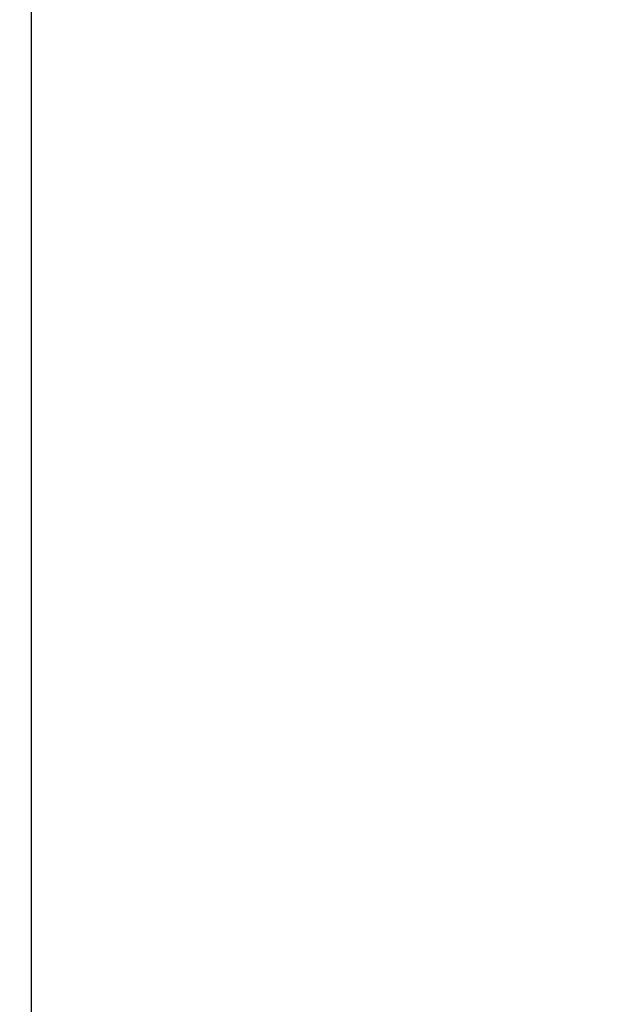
# Model space of a CAD drawing. Header units: millimetres. Extents: x -543656 to -529918, y -2500 to 6290.
# Tile 51 of 58: x -532647 to -532499, y 777 to 1027. Entities that reach past the tile are written whole.
import ezdxf

# ---------------------------------------------------------------- set-up
doc = ezdxf.new("R2010")
doc.units = ezdxf.units.MM
doc.header["$MEASUREMENT"] = 0
doc.linetypes.add('Wipeout_Contour', pattern=[1000, 0, -1000])
for name, color, linetype in [('4 - ZDIVO - STĚNY NOSNÉ.3D', 7, 'Continuous'), ('Otvory – Dveře', 7, 'Continuous'), ('Výplně - Povrchové', 7, 'Continuous')]:
    doc.layers.add(name, color=color, linetype=linetype)

# ---------------------------------------------------------------- blocks, each defined once
blk = doc.blocks.new('Řez_76', base_point=(-1697940.48, 0))
at = {"color": 254, "linetype": 'Wipeout_Contour', "lineweight": 0, "ltscale": 21310304.71538459}
blk.add_wipeout([(-532644.22, 2200), (-532794.22, 2200), (-532794.22, 1027), (-532784.22, 1027), (-532784.22, 1010), (-532755.37, 1010), (-532755.37, 1008.75), (-532755.23, 1008.75), (-532755.23, 1023.25), (-532754.14, 1025.9), (-532751.48, 1027), (-532748.83, 1025.9), (-532747.73, 1023.25), (-532747.73, 1008.75), (-532747.57, 1008.75), (-532747.57, 1010), (-532745.22, 1010), (-532745.22, 1003.09), (-532745.22, 996.91), (-532745.22, 990), (-532747.57, 990), (-532747.57, 991.25), (-532747.73, 991.25), (-532747.73, 988.76), (-532748.83, 986.02), (-532751.48, 984.88), (-532754.14, 986.02), (-532755.23, 988.76), (-532755.23, 991.25), (-532755.37, 991.25), (-532755.37, 990), (-532784.22, 990), (-532784.22, 973), (-532794.22, 973), (-532794.22, 927), (-532784.22, 927), (-532784.22, 873), (-532794.22, 873), (-532794.22, 0), (-532644.22, 0)], dxfattribs=at).dxf.layer = 'Výplně - Povrchové'
blk = doc.blocks.new('Řez_77', base_point=(-1697940.48, 0))
at = {"color": 254, "linetype": 'Wipeout_Contour', "lineweight": 0, "ltscale": 4253908.371621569}
blk.add_wipeout([(-532644.22, 0), (-531139.61, 0), (-531139.61, 1500), (-532019.22, 1500), (-532019.22, 2000), (-531139.61, 2000), (-531139.61, 2360), (-532644.22, 2360)], dxfattribs=at).dxf.layer = 'Výplně - Povrchové'
blk = doc.blocks.new('Řez_83', base_point=(-1697940.48, 0))
at = {"layer": 'Otvory – Dveře', "color": 7, "linetype": 'Continuous', "lineweight": 30}
blk.add_line((-532644.22, 2200), (-532644.22, 0), dxfattribs=at)

msp = doc.modelspace()

# ---------------------------------------------------------------- block references
at = {"layer": '4 - ZDIVO - STĚNY NOSNÉ.3D', "lineweight": 0}
msp.add_blockref('Řez_76', (-1697940.48, 0), dxfattribs=at)

# ---------------------------------------------------------------- next in the draw order: block references
msp.add_blockref('Řez_77', (-1697940.48, 0), dxfattribs=at)

# ---------------------------------------------------------------- next in the draw order: block references
at = {"layer": 'Otvory – Dveře', "lineweight": 0}
msp.add_blockref('Řez_83', (-1697940.48, 0), dxfattribs=at)

doc.saveas('drawing.dxf')
